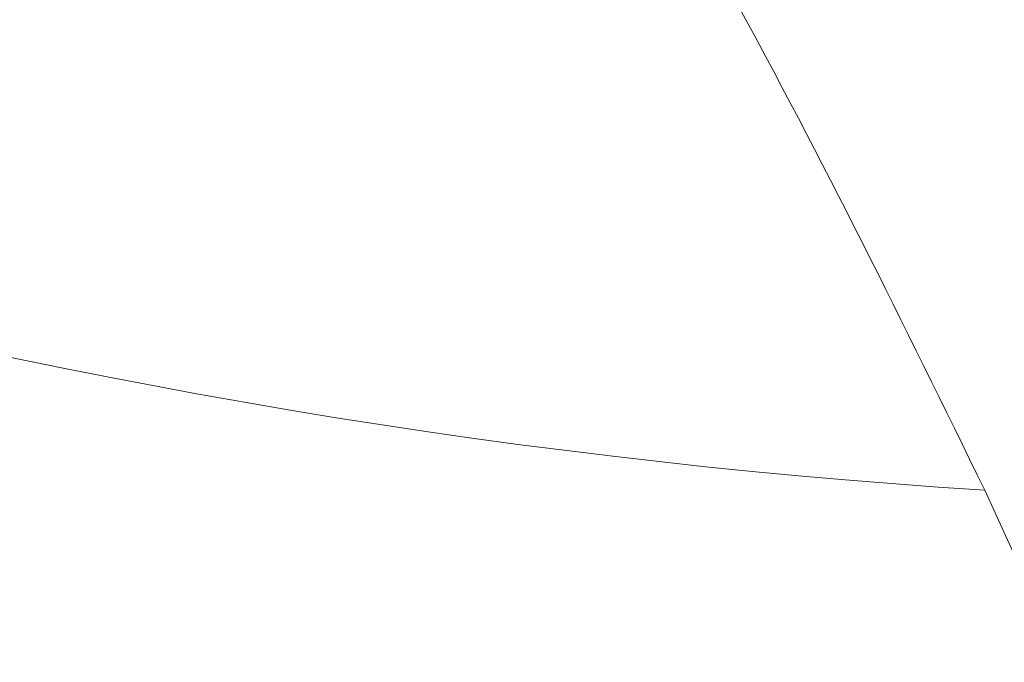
# Model space of a CAD drawing. Header units: millimetres. Extents: x 8 to 587, y 12 to 540.
# Tile 146 of 256: x 524.285 to 524.534, y 151.075 to 151.238. Entities that reach past the tile are written whole.
import ezdxf

# ---------------------------------------------------------------- set-up
doc = ezdxf.new("R2010")
doc.units = ezdxf.units.MM

msp = doc.modelspace()

# ---------------------------------------------------------------- linework, layer by layer
at = {"color": 252, "linetype": 'Continuous', "lineweight": 0}
msp.add_arc((524.63875, 152.84283), 1.72748, 241.32291, 266.37139, dxfattribs=at)
for points, knots in [([(516.30199, 156.07283), (516.302, 156.07283), (516.3795, 156.02808), (516.55624, 155.92723), (516.83836, 155.77031), (517.14913, 155.60207), (517.46783, 155.43393), (517.759, 155.28391), (518.01972, 155.15203), (518.24782, 155.0382), (518.48063, 154.92344), (518.71807, 154.80769), (518.96006, 154.69086), (519.22232, 154.56522), (519.4894, 154.43812), (519.76158, 154.30907), (520.02027, 154.18653), (520.2812, 154.06269), (520.54441, 153.9371), (520.80953, 153.80955), (521.07605, 153.6797), (521.34319, 153.54735), (521.6054, 153.41466), (521.86204, 153.28139), (522.11163, 153.14782), (522.33851, 153.022), (522.5427, 152.90456), (522.72466, 152.79613), (522.90374, 152.68513), (523.07708, 152.57286), (523.24415, 152.45927), (523.40387, 152.34485), (523.55863, 152.22741), (523.70748, 152.10693), (523.84946, 151.9835), (523.97994, 151.86064), (524.09857, 151.73869), (524.20537, 151.61805), (524.3032, 151.49523), (524.39057, 151.37057), (524.46786, 151.24447), (524.5089, 151.16068), (524.52941, 151.11881)], [0, 0, 0, 0, 0.000006, 0.03102, 0.069898, 0.108777, 0.147708, 0.186639, 0.213007, 0.239379, 0.265747, 0.292707, 0.31967, 0.346629, 0.379425, 0.407019, 0.434789, 0.462566, 0.490335, 0.518408, 0.546491, 0.574562, 0.602872, 0.629638, 0.656416, 0.683178, 0.703551, 0.723933, 0.744304, 0.76488, 0.784693, 0.804517, 0.824328, 0.844517, 0.864721, 0.884906, 0.903824, 0.922759, 0.941674, 0.96111, 0.980566, 1, 1, 1, 1]), ([(524.52941, 151.11881), (524.64137, 150.87443), (524.86528, 150.38567), (525.19479, 149.64586), (525.51969, 148.90112), (525.83947, 148.15099), (526.15424, 147.39564), (526.46404, 146.63488), (526.76883, 145.86874), (527.06861, 145.09723), (527.36331, 144.32062), (527.6528, 143.53879), (527.93753, 142.75224), (528.12297, 142.22369), (528.21569, 141.95942)], [0, 0, 0, 0, 0.083257, 0.166514, 0.24977, 0.333058, 0.416345, 0.499633, 0.583012, 0.666391, 0.74977, 0.83318, 0.91659, 1, 1, 1, 1])]:
    msp.add_open_spline(points, degree=3, knots=knots, dxfattribs=at)

doc.saveas('drawing.dxf')
